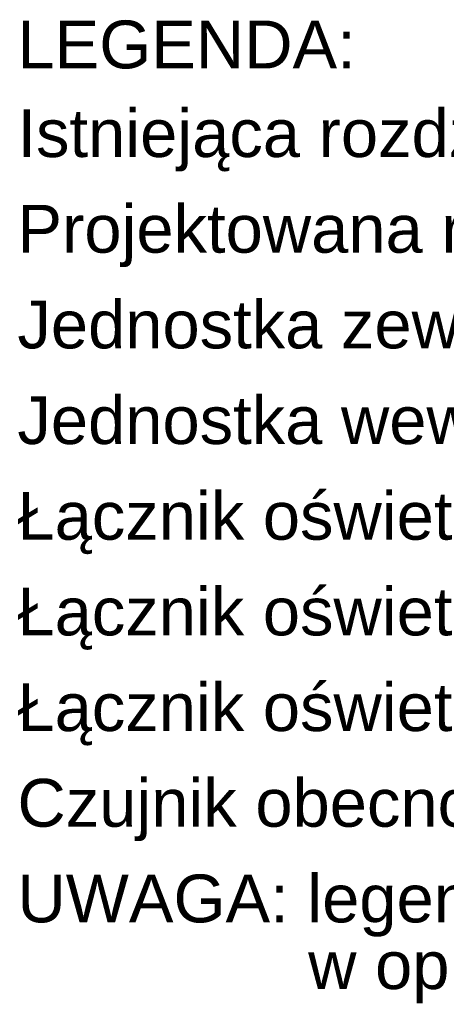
# Model space of a CAD drawing. Header units: millimetres. Extents: x -94648 to 68781, y -29623 to 11990.
# Tile 90 of 181: x -33896 to -33718, y -15905 to -15494. Entities that reach past the tile are written whole.
import ezdxf

# ---------------------------------------------------------------- set-up
doc = ezdxf.new("R2010")
doc.units = ezdxf.units.MM
doc.layers.add('IE_OPIS_legenda', color=7, linetype='Continuous', lineweight=18)
doc.styles.get("Standard").update_dxf_attribs({"font": 'arial.ttf'})

msp = doc.modelspace()

# ---------------------------------------------------------------- texts
at = {"layer": 'IE_OPIS_legenda'}
for s, p in [('LEGENDA:', (-33897.06546, -15514.02028)), ('Istniejąca rozdzielnica główna budynku', (-33897.06546, -15551.08505)), ('Projektowana rozdzielnica R1', (-33897.06546, -15591.08505)), ('Jednostka zewnętrzna klimatyzatora', (-33897.06546, -15631.08505)), ('Jednostka wewnętrzna klimatyzatora', (-33897.06546, -15671.08505)), ('Łącznik oświetleniowy 1-bieg. IP20 p/t', (-33897.06546, -15711.08505)), ('Łącznik oświetleniowy świecznikowy IP20 p/t', (-33897.06546, -15751.08505)), ('Łącznik oświetleniowy schodowy IP44 p/t', (-33897.06546, -15791.08505)), ('Czujnik obecności z korekcją natężenia ośw.', (-33897.06546, -15831.08505)), ('UWAGA: legenda opraw oświetlenia podstawowego', (-33897.06546, -15871.08505)), ('w opisie technicznym', (-33775.6452, -15898.9468))]:
    msp.add_text(s, height=20, dxfattribs=at).set_placement(p)

doc.saveas('drawing.dxf')
